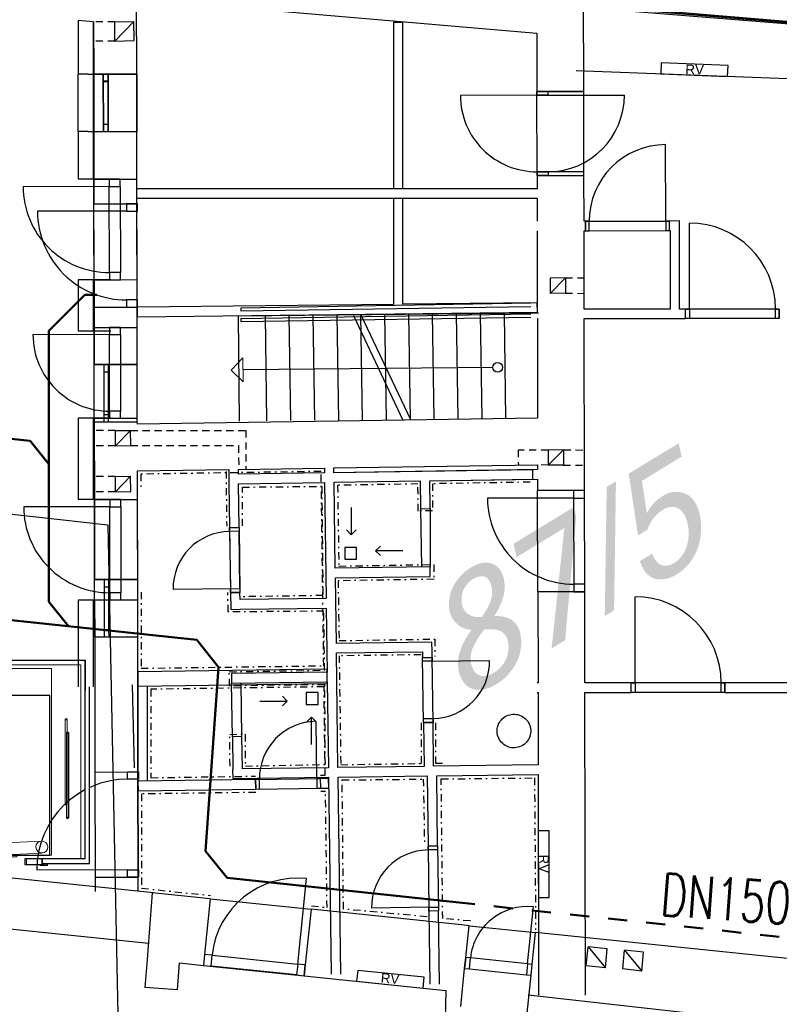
# Model space of a CAD drawing. Header units: millimetres. Extents: x -31600 to 34836, y -22665 to 23603.
# Tile 17 of 20: x -11760 to -3816, y 7806 to 18107. Entities that reach past the tile are written whole.
import ezdxf

# ---------------------------------------------------------------- set-up
doc = ezdxf.new("R2010")
doc.units = ezdxf.units.MM
doc.header["$MEASUREMENT"] = 0
doc.set_wipeout_variables(frame=1)
for name, pattern in [('Wipeout_Contour', [1000, 0, -1000]), ('Čerchovaná S', [175, 75, -42.5, 15, -42.5]), ('Čárkovaná M', [400, 200, -200]), ('Čárkovaná S', [125, 75, -50])]:
    doc.linetypes.add(name, pattern=pattern)
for name, color, linetype, lineweight in [('--KANAL', 6, 'Continuous', 50), ('--KANAL_DEST', 5, 'Continuous', 50), ('--KANAL_POPIS', 1, 'Continuous', 25), ('--KANAL_STÁV', 6, 'Čárkovaná M', 50)]:
    doc.layers.add(name, color=color, linetype=linetype, lineweight=lineweight)
for name, color, linetype in [('2D prvky - obecné', 7, 'Continuous'), ('Bourané_0', 7, 'Continuous'), ('Bourané_3D prvky fasada stavajici', 7, 'Continuous'), ('Bourané_Konstrukce - nosné', 7, 'Continuous'), ('Bourané_Konstrukce – Dělicí čáry vrstev', 7, 'Continuous'), ('Bourané_Kresby a obrázky', 7, 'Continuous'), ('BT_ortho', 7, 'Continuous'), ('Konstrukce - nosné', 7, 'Continuous'), ('Kresby a obrázky', 7, 'Continuous'), ('Nové_Konstrukce - nosné', 7, 'Continuous'), ('Nové_Konstrukce – Dělicí čáry vrstev', 7, 'Continuous'), ('Nové_Kresby a obrázky', 7, 'Continuous'), ('Nové_Výplně – Řezové', 7, 'Continuous'), ('Nové_VÝTAH VAR 1', 7, 'Continuous'), ('Situace - terén', 7, 'Continuous'), ('Výplně – Řezové', 7, 'Continuous')]:
    doc.layers.add(name, color=color, linetype=linetype)
doc.styles.add('GENEROVANÝ_STYL_1', font='arial.ttf')
doc.styles.add('styl3', font='arial.ttf', dxfattribs={"width": 0.7, "height": 250})
doc.styles.add('styl7', font='romans.shx', dxfattribs={"width": 0.7, "height": 200})

# ---------------------------------------------------------------- blocks, each defined once
blk = doc.blocks.new('Výtah 25[1]', base_point=(-12782, 9278))
at = {"layer": 'Nové_VÝTAH VAR 1', "color": 1, "linetype": 'Continuous', "lineweight": 20}
for p, q in [((-11071, 11408), (-12782, 11408)), ((-12782, 11408), (-12782, 9278)), ((-12732, 11358), (-11121, 11358)), ((-12732, 9328), (-12732, 11358)), ((-11121, 11358), (-11121, 9328)), ((-11071, 9278), (-11071, 11408)), ((-11285, 10793), (-11265, 10793)), ((-11285, 10790), (-11285, 9896)), ((-11285, 10783), (-11265, 10783)), ((-11275, 10793), (-11275, 10786)), ((-11265, 10790), (-11265, 9896)), ((-11285, 9903), (-11265, 9903)), ((-11285, 9893), (-11265, 9893)), ((-11275, 9893), (-11275, 9900)), ((-12782, 9278), (-12508, 9278)), ((-12508, 9328), (-12732, 9328)), ((-12508, 9278), (-12508, 9328)), ((-11121, 9328), (-11508, 9328)), ((-11508, 9328), (-11508, 9278)), ((-11508, 9278), (-11071, 9278)), ((-12258, 9158), (-12208, 9208)), ((-12058, 9158), (-12258, 9158)), ((-12258, 9158), (-12208, 9108))]:
    blk.add_line(p, q, dxfattribs=at)
at = {"layer": 'Nové_VÝTAH VAR 1', "color": 1, "linetype": 'Continuous', "lineweight": 20, "flags": 128}
for points in [[(-12588, 9368), (-11428, 9368), (-11428, 11318), (-12588, 11318)], [(-12508, 9268), (-12508, 9278), (-12548, 9278), (-12548, 9258), (-12488, 9258), (-12488, 9268)], [(-12508, 9328), (-12508, 9268), (-12328, 9268), (-12328, 9328)], [(-12378, 9328), (-12058, 9328), (-12058, 9348), (-12378, 9348)], [(-12108, 9348), (-11788, 9348), (-11788, 9368), (-12108, 9368)], [(-11508, 9328), (-11688, 9328), (-11688, 9268), (-11508, 9268)], [(-11508, 9268), (-11508, 9278), (-11468, 9278), (-11468, 9258), (-11528, 9258), (-11528, 9268)]]:
    blk.add_lwpolyline(points, close=True, dxfattribs=at)
blk = doc.blocks.new('Okapy 25[5]', base_point=(-13015, 9382))
at = {"layer": 'Bourané_3D prvky fasada stavajici', "color": 42, "linetype": 'Continuous', "lineweight": 13, "true_color": 0xe4ad2c}
for p, q in [((-12899, 9450), (-11532, 9514)), ((-11526, 9389), (-12893, 9325))]:
    blk.add_line(p, q, dxfattribs=at)
at = {"layer": 'Bourané_3D prvky fasada stavajici', "color": 42, "linetype": 'Continuous', "lineweight": 13, "true_color": 0xe4ad2c, "flags": 128}
for points in [[(-12893, 9325, -1), (-12899, 9450, -1)], [(-12899, 9450, -1), (-12893, 9325, -1)], [(-12899, 9450, -1), (-12893, 9325, -1)]]:
    blk.add_lwpolyline(points, format="xyb", close=True, dxfattribs=at)
at = {"layer": 'Bourané_3D prvky fasada stavajici', "color": 42, "linetype": 'Continuous', "lineweight": 13, "true_color": 0xe4ad2c}
for centre, start, end in [((-11529, 9452), 92.6873, 272.6873), ((-11529, 9452), 92.6873, 272.6873), ((-11529, 9452), 272.6873, 92.6873), ((-11529, 9452), 272.6873, 92.6873), ((-12896, 9387), 92.6873, 272.6873), ((-12896, 9387), 272.6873, 92.6873)]:
    blk.add_arc(centre, 62.5, start, end, dxfattribs=at)
blk = doc.blocks.new('Čára_1', base_point=(-6813, 14470))
at = {"layer": 'Kresby a obrázky', "color": 7, "linetype": 'Continuous', "lineweight": 13}
for p, q in [((-9549, 14442), (-9425, 14568)), ((-9425, 14568), (-9422, 14318)), ((-9549, 14442), (-9422, 14318))]:
    blk.add_line(p, q, dxfattribs=at)
at = {"layer": 'Kresby a obrázky', "color": 7, "linetype": 'Continuous', "lineweight": 25}
blk.add_line((-6813, 14470), (-9424, 14443), dxfattribs=at)
blk = doc.blocks.new('Čára_5', base_point=(-9247, 10979))
at = {"layer": 'Bourané_0', "color": 42, "linetype": 'Continuous', "lineweight": 13, "true_color": 0xe4ad2c}
for q in [(-9012, 11029), (-9012, 10929)]:
    blk.add_line((-8962, 10979), q, dxfattribs=at)
at = {"layer": 'Bourané_0', "color": 42, "linetype": 'Continuous', "lineweight": 25, "true_color": 0xe4ad2c}
blk.add_line((-9247, 10979), (-8962, 10979), dxfattribs=at)
blk = doc.blocks.new('Čára_6', base_point=(-8708, 10525))
at = {"layer": 'Bourané_0', "color": 42, "linetype": 'Continuous', "lineweight": 13, "true_color": 0xe4ad2c}
for q in [(-8758, 10760), (-8658, 10760)]:
    blk.add_line((-8708, 10810), q, dxfattribs=at)
at = {"layer": 'Bourané_0', "color": 42, "linetype": 'Continuous', "lineweight": 25, "true_color": 0xe4ad2c}
blk.add_line((-8708, 10525), (-8708, 10810), dxfattribs=at)
blk = doc.blocks.new('Čára_7', base_point=(-7753, 12550))
at = {"color": 7, "linetype": 'Continuous', "lineweight": 13}
for q in [(-7988, 12600), (-7988, 12500)]:
    blk.add_line((-8038, 12550), q, dxfattribs=at)
at = {"color": 7, "linetype": 'Continuous', "lineweight": 25}
blk.add_line((-7753, 12550), (-8038, 12550), dxfattribs=at)
blk = doc.blocks.new('Čára_8', base_point=(-8292, 13004))
at = {"color": 7, "linetype": 'Continuous', "lineweight": 25}
blk.add_line((-8292, 13004), (-8292, 12719), dxfattribs=at)
at = {"color": 7, "linetype": 'Continuous', "lineweight": 13}
for q in [(-8342, 12769), (-8242, 12769)]:
    blk.add_line((-8292, 12719), q, dxfattribs=at)

msp = doc.modelspace()

# ---------------------------------------------------------------- hatches: boundary and pattern name
at = {"layer": 'Kresby a obrázky', "linetype": 'Continuous'}
for points in [[(-5201, 12944), (-5252, 13283), (-4837, 13536), (-4868, 13676), (-5391, 13358), (-5293, 12711), (-5195, 12771, -0.17125), (-5040, 12976, -0.108554), (-4953, 13009, -0.145689), (-4875, 12995, -0.13722), (-4814, 12937, -0.085628), (-4775, 12835, -0.13374), (-4785, 12596, -0.179721), (-4914, 12424, -0.095228), (-4983, 12396, -0.122801), (-5047, 12401, -0.144617), (-5103, 12442, -0.086217), (-5144, 12522), (-5274, 12443, 0.097776), (-5209, 12320, 0.150647), (-5117, 12259, 0.117146), (-5006, 12256, 0.087485), (-4887, 12305, 0.169403), (-4672, 12571, 0.143961), (-4648, 12927, 0.09563), (-4705, 13070, 0.141916), (-4800, 13150, 0.242903), (-5036, 13124, 0.142129)], [(-5524, 13276), (-5621, 13218), (-5641, 11869), (-5544, 11928)], [(-5940, 12902), (-5964, 13009), (-6595, 12624), (-6564, 12485), (-6064, 12789), (-6197, 11530), (-6056, 11616)]]:
    msp.add_hatch(color=256, dxfattribs=at).paths.add_polyline_path(points)
h = msp.add_hatch(color=256, dxfattribs=at)
h.paths.add_polyline_path([(-7168, 11294, 0.108686), (-7116, 11173, 0.147297), (-7026, 11107, 0.132551), (-6908, 11101, 0.088534), (-6773, 11157, 0.147627), (-6560, 11391, 0.16575), (-6525, 11685, 0.192144), (-6614, 11827, 0.093629), (-6694, 11860, 0.066102), (-6796, 11868, 0.080205), (-6702, 12072, 0.118676), (-6696, 12255, 0.109328), (-6741, 12359, 0.14374), (-6820, 12417, 0.13475), (-6924, 12424, 0.089224), (-7044, 12374, 0.148725), (-7231, 12167, 0.164596), (-7263, 11910, 0.330338), (-7034, 11723, 0.085162), (-7156, 11497, 0.131565)])
h.paths.add_polyline_path([(-7006, 11292, -0.098539), (-7039, 11373, -0.152308), (-7022, 11532, -0.067231), (-6900, 11729, -0.045091), (-6802, 11728, -0.080246), (-6730, 11710, -0.233079), (-6655, 11606, -0.162058), (-6673, 11418, -0.151307), (-6799, 11276, -0.091937), (-6881, 11242, -0.137402), (-6951, 11248, -0.149295)], flags=0)
h.paths.add_polyline_path([(-7066, 11885, -0.197332), (-7133, 11989, -0.158634), (-7120, 12141, -0.154735), (-7018, 12255, -0.090414), (-6950, 12283, -0.144382), (-6894, 12278, -0.147864), (-6851, 12242, -0.094509), (-6825, 12176, -0.134625), (-6835, 12026, -0.084414), (-6929, 11858, -0.064653), (-7006, 11862, -0.09333)], flags=0)

# ---------------------------------------------------------------- linework, layer by layer
at = {"layer": '--KANAL'}
for p, q in [((-11454, 14851), (-11077, 15228)), ((-10954, 15228), (-11077, 15228)), ((-11454, 14851), (-11454, 12017)), ((-18108, 12494), (-9909, 11619)), ((-11248, 11762), (-11454, 12017)), ((-9680, 11335), (-9909, 11619)), ((-9680, 11335), (-9816, 9408)), ((-9591, 9130), (-9816, 9408)), ((-9591, 9130), (-7198, 8874))]:
    msp.add_line(p, q, dxfattribs=at)
at = {"layer": '--KANAL_DEST'}
for p, q in [((-15088, 14064), (-11652, 13701)), ((-11454, 13456), (-11651, 13701))]:
    msp.add_line(p, q, dxfattribs=at)
msp.add_arc((-11652, 13700), 0.5, 38.9003, 83.9722, dxfattribs=at)
at = {"layer": '--KANAL_STÁV'}
msp.add_line((-7198, 8874), (-322, 8140), dxfattribs=at)
at = {"linetype": 'Continuous'}
for p, q in [((-8236, 12586), (-8360, 12586)), ((-8360, 12586), (-8360, 12462)), ((-8236, 12462), (-8236, 12586)), ((-8360, 12462), (-8236, 12462))]:
    msp.add_line(p, q, dxfattribs=at)
at = {"layer": '2D prvky - obecné', "linetype": 'Continuous'}
for p, q in [((-8268, 15013), (-7752, 13919)), ((-8191, 15019), (-7674, 13925)), ((-10971, 9084), (-10971, 9027))]:
    msp.add_line(p, q, dxfattribs=at)
at = {"layer": '2D prvky - obecné'}
msp.add_line((-6443, 7904), (-1042, 7302), dxfattribs=at)
at = {"layer": 'Bourané_0', "linetype": 'Continuous'}
for p, q in [((-8640, 11067), (-8764, 11067)), ((-8764, 11067), (-8764, 10943)), ((-8640, 10943), (-8640, 11067)), ((-8764, 10943), (-8640, 10943))]:
    msp.add_line(p, q, dxfattribs=at)
at = {"layer": 'Bourané_Konstrukce - nosné', "linetype": 'Continuous'}
for p, q in [((-10986, 17538), (-10985, 16938)), ((-10986, 17538), (-10886, 17538)), ((-10886, 17463), (-10886, 17538)), ((-10886, 17538), (-10836, 17538)), ((-10886, 17538), (-10836, 17538)), ((-10836, 17538), (-10536, 17539)), ((-10836, 17538), (-10836, 17463)), ((-10536, 17539), (-10535, 16939)), ((-10836, 17463), (-10886, 17463)), ((-10885, 17013), (-10886, 17463)), ((-10836, 17463), (-10835, 17013)), ((-6351, 17316), (-7151, 17315)), ((-5861, 17357), (-6351, 17356)), ((-6351, 17356), (-5861, 17357)), ((-6351, 17356), (-5861, 17357)), ((-6349, 16476), (-6351, 17356)), ((-6351, 17356), (-6351, 17316)), ((-6351, 17316), (-5861, 17317)), ((-5859, 16477), (-5861, 17357)), ((-5861, 17317), (-5861, 17357)), ((-10885, 16938), (-10885, 17013)), ((-10885, 17013), (-10835, 17013)), ((-10835, 17013), (-10835, 16938)), ((-10985, 16938), (-10885, 16938)), ((-10885, 16938), (-10835, 16938)), ((-10885, 16938), (-10835, 16938)), ((-10835, 16938), (-10535, 16939)), ((-5859, 16517), (-6349, 16516)), ((-6349, 16516), (-6349, 16476)), ((-5859, 16477), (-5859, 16517)), ((-6349, 16476), (-5859, 16477)), ((-6349, 16476), (-5859, 16477)), ((-6349, 16476), (-5859, 16477)), ((-10984, 16179), (-10644, 16180)), ((-10984, 16179), (-10644, 16180)), ((-10982, 15099), (-10984, 16179)), ((-10644, 16180), (-10534, 16180)), ((-10644, 16180), (-10644, 16105)), ((-10529, 16180), (-10644, 16180)), ((-10644, 16180), (-10534, 16180)), ((-10644, 16180), (-10534, 16180)), ((-10532, 15100), (-10534, 16180)), ((-10529, 16105), (-10529, 16180)), ((-10644, 16105), (-11574, 16103)), ((-10644, 16105), (-10529, 16105)), ((-10527, 15175), (-10642, 15175)), ((-10642, 15175), (-10642, 15100)), ((-10527, 15100), (-10527, 15175)), ((-10982, 15099), (-10642, 15100)), ((-10982, 15099), (-10642, 15100)), ((-10642, 15100), (-10532, 15100)), ((-10642, 15100), (-10527, 15100)), ((-10642, 15100), (-10532, 15100)), ((-10642, 15100), (-10532, 15100)), ((-10980, 13899), (-10981, 14499)), ((-10981, 14499), (-10881, 14499)), ((-10881, 14499), (-10880, 14424)), ((-10881, 14499), (-10831, 14499)), ((-10881, 14499), (-10831, 14499)), ((-10880, 14424), (-10830, 14424)), ((-10880, 14424), (-10880, 13974)), ((-10831, 14499), (-10531, 14500)), ((-10830, 14424), (-10831, 14499)), ((-10830, 13974), (-10830, 14424)), ((-10530, 13900), (-10531, 14500)), ((-10830, 13974), (-10880, 13974)), ((-10880, 13974), (-10880, 13899)), ((-10830, 13899), (-10830, 13974)), ((-10980, 13899), (-10880, 13899)), ((-10880, 13899), (-10830, 13899)), ((-10880, 13899), (-10830, 13899)), ((-10830, 13899), (-10530, 13900)), ((-9565, 12794), (-9465, 12795)), ((-9565, 12794), (-9465, 12795)), ((-9565, 12794), (-9465, 12795)), ((-9565, 12794), (-9465, 12795)), ((-9565, 12794), (-9556, 12114)), ((-9564, 12754), (-9565, 12794)), ((-9465, 12795), (-9456, 12115)), ((-9465, 12795), (-9464, 12755)), ((-9464, 12755), (-9564, 12754)), ((-9564, 12754), (-9556, 12154)), ((-9456, 12155), (-9464, 12755)), ((-10976, 12249), (-10876, 12250)), ((-10975, 11649), (-10976, 12249)), ((-10876, 12250), (-10876, 12175)), ((-10876, 12250), (-10826, 12250)), ((-10876, 12250), (-10826, 12250)), ((-10876, 12175), (-10826, 12175)), ((-10876, 12175), (-10876, 11725)), ((-10826, 12175), (-10826, 12250)), ((-10826, 12250), (-10526, 12250)), ((-10826, 11725), (-10826, 12175)), ((-10525, 11650), (-10526, 12250)), ((-9556, 12154), (-9456, 12155)), ((-9456, 12155), (-9456, 12115)), ((-9556, 12154), (-10156, 12146)), ((-9556, 12114), (-9556, 12154)), ((-9556, 12114), (-9456, 12115)), ((-9456, 12115), (-9556, 12114)), ((-9556, 12114), (-9456, 12115)), ((-9556, 12114), (-9456, 12115)), ((-10975, 11649), (-10875, 11650)), ((-10826, 11725), (-10876, 11725)), ((-10876, 11725), (-10875, 11650)), ((-10875, 11650), (-10825, 11650)), ((-10875, 11650), (-10825, 11650)), ((-10825, 11650), (-10826, 11725)), ((-10825, 11650), (-10525, 11650)), ((-10973, 10236), (-10633, 10237)), ((-10973, 10236), (-10971, 9136)), ((-10633, 10162), (-10633, 10237)), ((-10633, 10237), (-10518, 10237)), ((-10633, 10237), (-10523, 10237)), ((-10633, 10237), (-10523, 10237)), ((-10523, 10237), (-10521, 9137)), ((-10518, 10237), (-10518, 10162)), ((-10518, 10162), (-10633, 10162)), ((-10631, 9212), (-11581, 9210)), ((-10631, 9137), (-10631, 9212)), ((-10631, 9212), (-10516, 9212)), ((-10516, 9212), (-10516, 9137)), ((-10971, 9136), (-10631, 9137)), ((-10516, 9137), (-10631, 9137)), ((-10631, 9137), (-10521, 9137)), ((-10631, 9137), (-10521, 9137))]:
    msp.add_line(p, q, dxfattribs=at)
for points in [[(-5861, 17357), (-6351, 17356)], [(-10985, 16938), (-10535, 16939)], [(-10985, 16938), (-10985, 16937)], [(-10535, 16938), (-10535, 16939)], [(-10984, 16437), (-10984, 16179)], [(-10534, 16339), (-10534, 16438)], [(-6349, 16476), (-5859, 16477)], [(-7852, 16339), (-10534, 16339)], [(-6349, 16339), (-7752, 16339)], [(-10534, 16239), (-7852, 16239)], [(-10534, 16180), (-10534, 16239)], [(-7752, 16239), (-6349, 16239)], [(-10982, 15099), (-10981, 14849)], [(-10531, 14850), (-10532, 15100)], [(-10981, 14849), (-10981, 14499)], [(-10531, 14500), (-10531, 14850)], [(-10531, 14500), (-10981, 14499)], [(-9573, 13401), (-9572, 13352)], [(-9472, 13353), (-9473, 13403)], [(-9573, 13352), (-9572, 13252)], [(-8573, 13367), (-9472, 13353)], [(-9571, 13252), (-9565, 12794)], [(-9471, 13253), (-8571, 13267)], [(-9465, 12795), (-9471, 13253)], [(-10978, 13086), (-10976, 12249)], [(-10526, 12250), (-10528, 13087)], [(-10526, 12250), (-10976, 12249)], [(-9556, 12114), (-9553, 11938)], [(-9455, 12040), (-9456, 12115)], [(-8555, 12052), (-9455, 12040)], [(-9453, 11940), (-8553, 11952)], [(-9553, 11938), (-9453, 11940)], [(-8544, 11281), (-9544, 11267)], [(-9544, 11267), (-9543, 11167)], [(-9543, 11167), (-8543, 11181)], [(-9435, 10607), (-9535, 10606)], [(-9535, 10606), (-9530, 10267)], [(-9430, 10269), (-9435, 10607)], [(-9529, 10167), (-9530, 10267)], [(-8531, 10281), (-9430, 10269)], [(-9529, 10167), (-8529, 10181)]]:
    msp.add_lwpolyline(points, dxfattribs=at)
for centre, radius, start, end in [((-6351, 17316), 800, 180.1093, 270.1093), ((-10644, 16105), 930, 180.105, 270.105), ((-9556, 12154), 600, 90.78, 180.78), ((-10631, 9212), 950, 90.105, 180.105)]:
    msp.add_arc(centre, radius, start, end, dxfattribs=at)
at = {"layer": 'Bourané_Konstrukce – Dělicí čáry vrstev', "linetype": 'Continuous'}
for p, q in [((-7752, 16339), (-7852, 16339)), ((-7752, 16339), (-7852, 16339)), ((-7852, 16239), (-7752, 16239)), ((-7852, 16239), (-7752, 16239))]:
    msp.add_line(p, q, dxfattribs=at)
at = {"layer": 'Bourané_Kresby a obrázky', "linetype": 'Continuous'}
for p, q in [((-9535, 10606), (-9543, 11167)), ((-9435, 10607), (-9443, 11168))]:
    msp.add_line(p, q, dxfattribs=at)
for points in [[(-6415, 15140), (-9448, 15089), (-9448, 15061), (-6414, 15106)], [(-10583, 11150), (-10561, 10281)]]:
    msp.add_lwpolyline(points, dxfattribs=at)
at = {"layer": 'Bourané_Kresby a obrázky', "linetype": 'Čerchovaná S'}
for points in [[(-9602, 13382), (-9595, 12809)], [(-9431, 12811), (-9431, 13217), (-8600, 13225), (-8589, 12083), (-9431, 12070)], [(-9560, 10298), (-9563, 10630), (-9403, 10632), (-9400, 10298), (-8563, 10315), (-8569, 11150), (-9566, 11138), (-9568, 11286), (-8571, 11301), (-8580, 11919), (-9580, 11911), (-9583, 12114)]]:
    msp.add_lwpolyline(points, dxfattribs=at)
at = {"layer": 'BT_ortho'}
msp.add_lwpolyline([(-1163, 17864), (-11029, 18683), (-24352, 19728), (-25320, 13819), (-25595, 12087)], dxfattribs=at)
at = {"layer": 'BT_ortho', "linetype": 'Continuous'}
for points in [[(-21420, 14005), (-10838, 12822)], [(-10838, 12822), (-10753, 8719)], [(-10753, 8719), (-10686, 5323)]]:
    msp.add_lwpolyline(points, dxfattribs=at)
msp.add_lwpolyline([(-6441, 10757, -0.414214), (-6500, 10515, -0.414214), (-6742, 10574, -0.414214), (-6683, 10816, -0.414214)], format="xyb", close=True, dxfattribs=at)
at = {"layer": 'Konstrukce - nosné'}
for q in [(-24599, 19748), (-10903, 18675)]:
    msp.add_line((-240, 17779), q, dxfattribs=at)
at = {"layer": 'Konstrukce - nosné', "linetype": 'Continuous'}
for p, q in [((-10986, 17538), (-10886, 17538)), ((-10886, 17538), (-10836, 17538)), ((-10836, 17538), (-10536, 17539)), ((-10985, 16937), (-10885, 16937)), ((-10885, 16937), (-10835, 16937)), ((-10835, 16937), (-10535, 16938)), ((-5004, 16000), (-5005, 16800)), ((-5844, 15999), (-4964, 16000)), ((-5843, 15899), (-5844, 15999)), ((-5804, 15999), (-5844, 15999)), ((-5844, 15999), (-5843, 15899)), ((-5843, 15899), (-5844, 15999)), ((-5843, 15899), (-5844, 15999)), ((-5803, 15899), (-5804, 15999)), ((-4964, 16000), (-5004, 16000)), ((-5004, 16000), (-5003, 15900)), ((-4963, 15900), (-4964, 16000)), ((-4963, 15900), (-4964, 16000)), ((-4963, 15900), (-4964, 16000)), ((-4963, 15900), (-4964, 16000)), ((-4756, 15080), (-4756, 15980)), ((-5843, 15899), (-4963, 15900)), ((-5843, 15899), (-5803, 15899)), ((-5003, 15900), (-4963, 15900)), ((-4796, 14980), (-4796, 15080)), ((-3816, 15080), (-4796, 15080)), ((-4796, 15080), (-4756, 15080)), ((-4796, 14980), (-4796, 15080)), ((-4796, 14980), (-4796, 15080)), ((-4796, 14980), (-4796, 15080)), ((-4756, 15080), (-4756, 14980)), ((-3856, 14980), (-3856, 15080)), ((-3856, 15080), (-3816, 15080)), ((-3816, 14980), (-3816, 15080)), ((-3816, 15080), (-3816, 14980)), ((-3816, 14980), (-3816, 15080)), ((-3816, 14980), (-3816, 15080)), ((-3816, 14980), (-4796, 14980)), ((-4756, 14980), (-4796, 14980)), ((-3816, 14980), (-3856, 14980)), ((-10981, 14887), (-10821, 14887)), ((-10821, 14887), (-10706, 14888)), ((-10706, 14888), (-10531, 14888)), ((-10980, 13899), (-10880, 13899)), ((-10880, 13899), (-10830, 13899)), ((-10830, 13899), (-10530, 13900)), ((-10978, 13086), (-10818, 13087)), ((-10818, 13087), (-10703, 13087)), ((-10703, 13087), (-10528, 13087)), ((-5968, 13102), (-6868, 13100)), ((-5968, 13182), (-6343, 13181)), ((-5968, 13182), (-6343, 13181)), ((-6341, 12121), (-6343, 13181)), ((-5853, 13182), (-5968, 13182)), ((-5968, 13182), (-5968, 13102)), ((-5853, 13182), (-5968, 13182)), ((-5853, 13182), (-5968, 13182)), ((-5853, 13182), (-5968, 13182)), ((-5968, 13102), (-5966, 12202)), ((-5968, 13102), (-5853, 13102)), ((-5851, 12122), (-5853, 13182)), ((-5853, 13102), (-5853, 13182)), ((-5851, 12202), (-5853, 13102)), ((-5851, 12202), (-5966, 12202)), ((-5966, 12202), (-5966, 12122)), ((-5851, 12122), (-5851, 12202)), ((-5966, 12122), (-6341, 12121)), ((-5966, 12122), (-6341, 12121)), ((-5851, 12122), (-5966, 12122)), ((-5966, 12122), (-5851, 12122)), ((-5851, 12122), (-5966, 12122)), ((-5851, 12122), (-5966, 12122)), ((-5324, 11170), (-5324, 12070)), ((-10975, 11649), (-10875, 11650)), ((-10875, 11650), (-10825, 11650)), ((-10825, 11650), (-10525, 11650)), ((-7546, 11435), (-7446, 11436)), ((-7546, 11435), (-7446, 11436)), ((-7546, 11435), (-7446, 11436)), ((-7546, 11435), (-7446, 11436)), ((-7537, 10755), (-7546, 11435)), ((-7546, 11395), (-7546, 11435)), ((-7437, 10756), (-7446, 11436)), ((-7446, 11436), (-7446, 11396)), ((-7446, 11396), (-7546, 11395)), ((-7446, 11396), (-6846, 11404)), ((-5364, 11070), (-5364, 11170)), ((-4384, 11170), (-5364, 11170)), ((-5364, 11170), (-5324, 11170)), ((-5364, 11070), (-5364, 11170)), ((-5364, 11070), (-5364, 11170)), ((-5364, 11070), (-5364, 11170)), ((-5324, 11170), (-5324, 11070)), ((-4424, 11070), (-4424, 11170)), ((-4424, 11170), (-4384, 11170)), ((-4384, 11070), (-4384, 11170)), ((-4384, 11170), (-4384, 11070)), ((-4384, 11070), (-4384, 11170)), ((-4384, 11070), (-4384, 11170)), ((-4384, 11070), (-5364, 11070)), ((-5324, 11070), (-5364, 11070)), ((-4384, 11070), (-4424, 11070)), ((-7537, 10795), (-7437, 10796)), ((-7537, 10755), (-7537, 10795)), ((-7537, 10755), (-7437, 10756)), ((-7437, 10756), (-7537, 10755)), ((-7537, 10755), (-7437, 10756)), ((-7537, 10755), (-7437, 10756)), ((-7437, 10796), (-7437, 10756)), ((-10973, 10236), (-10633, 10237)), ((-10633, 10237), (-10523, 10237)), ((-7389, 9463), (-7489, 9461)), ((-7489, 9461), (-7389, 9463)), ((-7389, 9463), (-7489, 9461)), ((-7389, 9463), (-7489, 9461)), ((-7489, 9461), (-7480, 8781)), ((-7489, 9421), (-7489, 9461)), ((-7389, 9423), (-7489, 9421)), ((-7389, 9463), (-7380, 8783)), ((-7389, 9463), (-7389, 9423)), ((-10971, 9136), (-10631, 9137)), ((-10631, 9137), (-10521, 9137)), ((-8852, 8227), (-8760, 9122)), ((-9767, 8910), (-9827, 8328)), ((-9767, 8910), (-9827, 8328)), ((-9767, 8910), (-8712, 8801)), ((-8712, 8801), (-8773, 8219)), ((-8712, 8801), (-8773, 8219)), ((-7481, 8821), (-8081, 8813)), ((-7481, 8821), (-7381, 8823)), ((-7480, 8781), (-7481, 8821)), ((-7380, 8783), (-7480, 8781)), ((-7380, 8783), (-7480, 8781)), ((-7380, 8783), (-7480, 8781)), ((-7380, 8783), (-7480, 8781)), ((-7381, 8823), (-7380, 8783)), ((-6449, 8229), (-6387, 8826)), ((-7095, 8296), (-7061, 8629)), ((-7095, 8296), (-7061, 8629)), ((-7061, 8629), (-6365, 8557)), ((-6399, 8224), (-6365, 8557)), ((-6399, 8224), (-6365, 8557)), ((-9827, 8328), (-9839, 8214)), ((-9827, 8328), (-9839, 8214)), ((-9827, 8328), (-9839, 8214)), ((-9827, 8328), (-9839, 8214)), ((-9748, 8320), (-9827, 8328)), ((-9759, 8206), (-9748, 8320)), ((-9748, 8320), (-8852, 8227)), ((-7107, 8182), (-7095, 8296)), ((-7095, 8296), (-7107, 8182)), ((-7107, 8182), (-7095, 8296)), ((-7107, 8182), (-7095, 8296)), ((-7045, 8291), (-7095, 8296)), ((-7057, 8176), (-7045, 8291)), ((-6449, 8229), (-7045, 8291)), ((-9839, 8214), (-8785, 8105)), ((-9839, 8214), (-9759, 8206)), ((-8864, 8113), (-9759, 8206)), ((-8852, 8227), (-8864, 8113)), ((-8773, 8219), (-8852, 8227)), ((-8773, 8219), (-8785, 8105)), ((-8785, 8105), (-8773, 8219)), ((-8773, 8219), (-8785, 8105)), ((-8773, 8219), (-8785, 8105)), ((-7148, 7784), (-7107, 8182)), ((-7148, 7784), (-7107, 8182)), ((-7107, 8182), (-7057, 8176)), ((-7057, 8176), (-6460, 8115)), ((-6449, 8229), (-6460, 8115)), ((-6399, 8224), (-6449, 8229)), ((-6411, 8110), (-6399, 8224)), ((-6411, 8110), (-6399, 8224)), ((-6411, 8110), (-6399, 8224)), ((-6411, 8110), (-6399, 8224)), ((-8864, 8113), (-8785, 8105)), ((-6460, 8115), (-6411, 8110)), ((-6452, 7712), (-6411, 8110)), ((-6452, 7712), (-6411, 8110))]:
    msp.add_line(p, q, dxfattribs=at)
at = {"layer": 'Konstrukce - nosné'}
for points in [[(-26677, 100), (-242, 270), (-238, 17796), (-10906, 18690)], [(-5940, 17574), (-321, 17361)], [(-822, 11170), (-4384, 11170)], [(-4384, 11070), (-822, 11070)]]:
    msp.add_lwpolyline(points, dxfattribs=at)
at = {"layer": 'Konstrukce - nosné', "linetype": 'Continuous'}
for points in [[(-5861, 17357), (-5863, 18374)], [(-10538, 18328), (-6352, 17965)], [(-10536, 17539), (-10538, 18328)], [(-10987, 18086), (-10986, 17538)], [(-6352, 17965), (-6351, 17356)], [(-10985, 16937), (-10984, 16437)], [(-10534, 16438), (-10535, 16938)], [(-6349, 16476), (-6349, 16339)], [(-5858, 15999), (-5859, 16477)], [(-6349, 16239), (-6348, 15998)], [(-5844, 15999), (-5858, 15999)], [(-4958, 16000), (-4964, 16000)], [(-4858, 16001), (-4958, 16000)], [(-4858, 15080), (-4858, 16001)], [(-6348, 15898), (-6347, 15080)], [(-5857, 15080), (-5858, 15899)], [(-5858, 15899), (-5843, 15899)], [(-4963, 15900), (-4958, 15900)], [(-4958, 15900), (-4958, 15080)], [(-6347, 15080), (-6347, 15080)], [(-4958, 15080), (-5857, 15080)], [(-4796, 15080), (-4858, 15080)], [(-6347, 14980), (-6346, 14980)], [(-6346, 14980), (-6344, 13940)], [(-5853, 13182), (-5856, 14980)], [(-5856, 14980), (-4796, 14980)], [(-6344, 13940), (-10529, 13877)], [(-10980, 13899), (-10978, 13086)], [(-10529, 13877), (-10530, 13900)], [(-10529, 13387), (-9573, 13401)], [(-9473, 13403), (-8573, 13416)], [(-8573, 13416), (-8573, 13367)], [(-8473, 13418), (-6343, 13450)], [(-8473, 13368), (-8473, 13418)], [(-6343, 13400), (-8473, 13368)], [(-6395, 13399), (-8473, 13368)], [(-6393, 13299), (-6395, 13399)], [(-6343, 13450), (-6343, 13400)], [(-10528, 13087), (-10529, 13387)], [(-7471, 13283), (-6343, 13300)], [(-7471, 13283), (-6393, 13299)], [(-6343, 13300), (-6343, 13181)], [(-8571, 13267), (-8555, 12052)], [(-8471, 13268), (-7571, 13282)], [(-8471, 13268), (-7571, 13282)], [(-8459, 12368), (-8471, 13268)], [(-7571, 13282), (-7567, 12991)], [(-7467, 12992), (-7471, 13283)], [(-7567, 12991), (-7467, 12992)], [(-7467, 12382), (-8459, 12368)], [(-7466, 12282), (-7467, 12382)], [(-8458, 12268), (-7466, 12282)], [(-8448, 11582), (-8458, 12268)], [(-6341, 12121), (-6339, 11170)], [(-5849, 11170), (-5851, 12122)], [(-8553, 11952), (-8544, 11281)], [(-10975, 11649), (-10973, 10236)], [(-10523, 10237), (-10525, 11650)], [(-7448, 11596), (-8448, 11582)], [(-7447, 11496), (-7448, 11596)], [(-8447, 11482), (-7547, 11494)], [(-8431, 10282), (-8447, 11482)], [(-7547, 11494), (-7546, 11435)], [(-7446, 11436), (-7447, 11496)], [(-8543, 11181), (-8531, 10281)], [(-6339, 11170), (-6347, 11170)], [(-5364, 11170), (-5849, 11170)], [(-6347, 11070), (-6339, 11070)], [(-6339, 11070), (-6338, 10311)], [(-5843, 7902), (-5849, 11070)], [(-5849, 11070), (-5364, 11070)], [(-7537, 10755), (-7531, 10294)], [(-7431, 10296), (-7437, 10756)], [(-6338, 10311), (-7431, 10296)], [(-7531, 10294), (-8431, 10282)], [(-7399, 10196), (-6337, 10211)], [(-6337, 10211), (-6333, 7901)], [(-8529, 10181), (-8501, 8120)], [(-8429, 10182), (-7499, 10195)], [(-8401, 8121), (-8429, 10182)], [(-7499, 10195), (-7489, 9461)], [(-7389, 9463), (-7399, 10196)], [(-10359, 8972), (-12718, 9218)], [(-10971, 9136), (-10971, 8988)], [(-10521, 8989), (-10521, 9137)], [(-10375, 8973), (-10428, 8275)], [(-9767, 8910), (-10375, 8973)], [(-7139, 8638), (-8712, 8801)], [(-7480, 8781), (-7470, 8016)], [(-7370, 8017), (-7380, 8783)], [(-12775, 8691), (-10414, 8445)], [(-7139, 8637), (-7139, 8638)], [(-7061, 8629), (-7139, 8637)], [(-2312, 8139), (-6365, 8557)], [(-10428, 8275), (-10450, 7983)], [(-10111, 7958), (-10090, 8240)], [(-10090, 8240), (-9839, 8214)], [(-8785, 8105), (-7305, 7952)], [(-10111, 7958), (-10450, 7983)], [(-7305, 7952), (-7363, 5455)]]:
    msp.add_lwpolyline(points, dxfattribs=at)
for centre, radius, start, end in [((-5004, 16000), 800, 90.1093, 180.1093), ((-4756, 15080), 900, 0, 90), ((-5968, 13102), 900, 180.1093, 270.1093), ((-5324, 11170), 900, 0, 90), ((-7446, 11396), 600, 270.78, 0.78), ((-7481, 8821), 600, 90.78, 180.78), ((-8852, 8227), 900, 84.0921, 174.0921), ((-6449, 8229), 600, 84.1074, 174.1074)]:
    msp.add_arc(centre, radius, start, end, dxfattribs=at)
at = {"layer": 'Kresby a obrázky', "linetype": 'Čárkovaná S'}
for p, q in [((-10764, 18084), (-10983, 18084)), ((-10764, 17884), (-10983, 17884)), ((-6052, 15406), (-5833, 15405)), ((-6053, 15245), (-5833, 15244)), ((-10759, 13808), (-10979, 13808)), ((-10600, 13810), (-9396, 13810)), ((-9396, 13810), (-9396, 13404)), ((-10759, 13648), (-10979, 13648)), ((-10599, 13651), (-9473, 13651)), ((-9473, 13651), (-9469, 13403)), ((-6233, 13604), (-6547, 13604)), ((-6547, 13604), (-6545, 13447)), ((-6072, 13606), (-5853, 13605)), ((-6232, 13445), (-6343, 13450)), ((-6073, 13446), (-5853, 13445)), ((-10759, 13328), (-10979, 13328)), ((-10759, 13168), (-10979, 13168))]:
    msp.add_line(p, q, dxfattribs=at)
at = {"layer": 'Kresby a obrázky', "linetype": 'Continuous'}
for p, q in [((-9174, 13911), (-9190, 15010)), ((-8924, 13913), (-8940, 15012)), ((-8674, 13916), (-8691, 15014)), ((-8424, 13918), (-8441, 15017)), ((-8174, 13921), (-8191, 15019)), ((-7924, 13923), (-7941, 15022)), ((-7674, 13925), (-7691, 15024)), ((-7424, 13928), (-7441, 15026)), ((-7174, 13930), (-7191, 15029)), ((-6925, 13933), (-6941, 15031)), ((-6675, 13935), (-6691, 15034)), ((-7567, 12991), (-7559, 12380)), ((-7467, 12992), (-7467, 12382))]:
    msp.add_line(p, q, dxfattribs=at)
msp.add_lwpolyline([(-6335, 15037), (-9475, 15007), (-9464, 13907)], dxfattribs=at)
at = {"layer": 'Kresby a obrázky', "linetype": 'Čerchovaná S'}
for points in [[(-6421, 13269), (-7443, 13252), (-7442, 12969), (-7592, 12967), (-7595, 13250), (-8435, 13236), (-8422, 12391), (-7430, 12407), (-7427, 12253), (-8430, 12237), (-8420, 11611), (-7417, 11627), (-7417, 11445)], [(-7562, 11464), (-8419, 11452), (-8402, 10313), (-7559, 10326), (-7559, 10754)], [(-7413, 10750), (-7413, 10328), (-7327, 10328)], [(-7500, 8723), (-8374, 8802), (-8388, 10153), (-7539, 10162), (-7527, 9482)], [(-7047, 8678), (-7336, 8704), (-7352, 10164), (-6376, 10175), (-6364, 8587)]]:
    msp.add_lwpolyline(points, dxfattribs=at)
at = {"layer": 'Kresby a obrázky', "linetype": 'Continuous'}
msp.add_circle((-6762, 14470), 51, dxfattribs=at)
at = {"layer": 'Nové_Konstrukce - nosné', "linetype": 'Continuous'}
for p, q in [((-11048, 17537), (-11148, 17537)), ((-11048, 17537), (-11148, 17537)), ((-11148, 16937), (-11148, 17537)), ((-11048, 17537), (-10988, 17537)), ((-11048, 17537), (-10988, 17537)), ((-10988, 16937), (-10988, 17537)), ((-10985, 16937), (-10986, 17537)), ((-10986, 17537), (-10886, 17537)), ((-10886, 17537), (-10886, 17462)), ((-10886, 17537), (-10836, 17537)), ((-10886, 17537), (-10836, 17537)), ((-10836, 17537), (-10536, 17538)), ((-10836, 17462), (-10836, 17537)), ((-10535, 16938), (-10536, 17538)), ((-10886, 17462), (-10836, 17462)), ((-10886, 17462), (-10885, 17012)), ((-10835, 17012), (-10836, 17462)), ((-6349, 16476), (-6351, 17356)), ((-6351, 17316), (-6351, 17356)), ((-6351, 17356), (-6236, 17356)), ((-6351, 17356), (-6236, 17356)), ((-6351, 17356), (-6236, 17356)), ((-6236, 17316), (-6351, 17316)), ((-6236, 17356), (-5861, 17357)), ((-6236, 17356), (-6236, 17316)), ((-6236, 17316), (-5436, 17318)), ((-5859, 16477), (-5861, 17357)), ((-10835, 17012), (-10885, 17012)), ((-10885, 17012), (-10885, 16937)), ((-10835, 16937), (-10835, 17012)), ((-11048, 16937), (-11148, 16937)), ((-11048, 16937), (-11148, 16937)), ((-11048, 16937), (-10988, 16937)), ((-11048, 16937), (-10988, 16937)), ((-10985, 16937), (-10885, 16937)), ((-10885, 16937), (-10835, 16937)), ((-10885, 16937), (-10835, 16937)), ((-10835, 16937), (-10535, 16938)), ((-6349, 16476), (-6349, 16516)), ((-6349, 16516), (-6234, 16516)), ((-6234, 16516), (-6234, 16476)), ((-10808, 16437), (-11148, 16437)), ((-10808, 16437), (-11148, 16437)), ((-10808, 16437), (-10988, 16437)), ((-10808, 16437), (-10988, 16437)), ((-10984, 16437), (-10824, 16437)), ((-10982, 15387), (-10984, 16437)), ((-10984, 16437), (-10824, 16437)), ((-10824, 16437), (-10709, 16437)), ((-10824, 16437), (-10824, 16362)), ((-10709, 16437), (-10824, 16437)), ((-10824, 16437), (-10709, 16437)), ((-10824, 16437), (-10709, 16437)), ((-10709, 16437), (-10534, 16438)), ((-10709, 16437), (-10534, 16438)), ((-10709, 16362), (-10709, 16437)), ((-10532, 15388), (-10534, 16438)), ((-6234, 16476), (-6349, 16476)), ((-6349, 16476), (-6234, 16476)), ((-6349, 16476), (-6234, 16476)), ((-6234, 16476), (-5859, 16477)), ((-10824, 16362), (-11724, 16360)), ((-10822, 15462), (-10824, 16362)), ((-10824, 16362), (-10709, 16362)), ((-10709, 16362), (-10707, 15462)), ((-10707, 15462), (-10822, 15462)), ((-10822, 15462), (-10822, 15387)), ((-10707, 15387), (-10707, 15462)), ((-10808, 15387), (-11148, 15387)), ((-10808, 15387), (-11148, 15387)), ((-10808, 15387), (-10988, 15387)), ((-10808, 15387), (-10988, 15387)), ((-10982, 15387), (-10822, 15387)), ((-10982, 15387), (-10822, 15387)), ((-10822, 15387), (-10707, 15387)), ((-10822, 15387), (-10707, 15387)), ((-10822, 15387), (-10707, 15387)), ((-10822, 15387), (-10707, 15387)), ((-10707, 15387), (-10532, 15388)), ((-10707, 15387), (-10532, 15388)), ((-10808, 14849), (-11148, 14849)), ((-10808, 14849), (-11148, 14849)), ((-10808, 14849), (-10988, 14849)), ((-10808, 14849), (-10988, 14849)), ((-10980, 13937), (-10981, 14887)), ((-10981, 14887), (-10821, 14887)), ((-10706, 14888), (-10821, 14887)), ((-10821, 14887), (-10706, 14888)), ((-10821, 14887), (-10706, 14888)), ((-10821, 14887), (-10821, 14812)), ((-10706, 14813), (-10706, 14888)), ((-10706, 14888), (-10531, 14888)), ((-10530, 13938), (-10531, 14888)), ((-10821, 14812), (-11621, 14811)), ((-10821, 14812), (-10706, 14813)), ((-10820, 14012), (-10821, 14812)), ((-10706, 14813), (-10705, 14013)), ((-10705, 14013), (-10820, 14012)), ((-10820, 14012), (-10820, 13937)), ((-10705, 13938), (-10705, 14013)), ((-10808, 13937), (-11148, 13937)), ((-10808, 13937), (-11148, 13937)), ((-10808, 13937), (-10988, 13937)), ((-10808, 13937), (-10988, 13937)), ((-10980, 13937), (-10820, 13937)), ((-10820, 13937), (-10705, 13938)), ((-10820, 13937), (-10705, 13938)), ((-10820, 13937), (-10705, 13938)), ((-10705, 13938), (-10530, 13938)), ((-10808, 13086), (-11148, 13086)), ((-10808, 13086), (-11148, 13086)), ((-10808, 13086), (-10988, 13086)), ((-10808, 13086), (-10988, 13086)), ((-10978, 13086), (-10818, 13087)), ((-10976, 12036), (-10978, 13086)), ((-10818, 13087), (-10818, 13012)), ((-10703, 13087), (-10818, 13087)), ((-10818, 13087), (-10703, 13087)), ((-10818, 13087), (-10703, 13087)), ((-10703, 13012), (-10703, 13087)), ((-10703, 13087), (-10528, 13087)), ((-10526, 12037), (-10528, 13087)), ((-10818, 13012), (-11718, 13010)), ((-10816, 12112), (-10818, 13012)), ((-10818, 13012), (-10703, 13012)), ((-10703, 13012), (-10701, 12112)), ((-10701, 12112), (-10816, 12112)), ((-10816, 12112), (-10816, 12037)), ((-10701, 12037), (-10701, 12112)), ((-10808, 12036), (-11148, 12036)), ((-10808, 12036), (-11148, 12036)), ((-10808, 12036), (-10988, 12036)), ((-10808, 12036), (-10988, 12036)), ((-10976, 12036), (-10816, 12037)), ((-10816, 12037), (-10701, 12037)), ((-10816, 12037), (-10701, 12037)), ((-10816, 12037), (-10701, 12037)), ((-10701, 12037), (-10526, 12037)), ((-8653, 10167), (-8661, 10767)), ((-9293, 10158), (-8613, 10167)), ((-9253, 10159), (-9293, 10158)), ((-9292, 10058), (-9293, 10158)), ((-9293, 10158), (-9292, 10058)), ((-9292, 10058), (-9293, 10158)), ((-9292, 10058), (-9293, 10158)), ((-9252, 10059), (-9253, 10159)), ((-8613, 10167), (-8653, 10167)), ((-8653, 10167), (-8652, 10067)), ((-8612, 10067), (-8613, 10167)), ((-8612, 10067), (-8613, 10167)), ((-8612, 10067), (-8613, 10167)), ((-8612, 10067), (-8613, 10167)), ((-9292, 10058), (-8612, 10067)), ((-9292, 10058), (-9252, 10059)), ((-8652, 10067), (-8612, 10067))]:
    msp.add_line(p, q, dxfattribs=at)
for points in [[(-11148, 18098), (-11148, 17537)], [(-10988, 17537), (-10988, 18086)], [(-7752, 18079), (-7852, 18079)], [(-7852, 18079), (-7852, 16339)], [(-7752, 16339), (-7752, 18079)], [(-10986, 17538), (-10986, 17537)], [(-10536, 17538), (-10986, 17537)], [(-10536, 17538), (-10536, 17539)], [(-5861, 17357), (-6351, 17356)], [(-11148, 16937), (-11148, 16437)], [(-10988, 16437), (-10988, 16937)], [(-6349, 16476), (-5859, 16477)], [(-7852, 16239), (-7852, 15129)], [(-7752, 15130), (-7752, 16239)], [(-11148, 15387), (-11148, 14849)], [(-10988, 14849), (-10988, 15387)], [(-10982, 15387), (-10981, 14849)], [(-10531, 14850), (-10532, 15388)], [(-6347, 15146), (-7752, 15130)], [(-6346, 15046), (-6347, 15146)], [(-7852, 15129), (-10532, 15098)], [(-10532, 15098), (-10531, 14998)], [(-10531, 14998), (-6346, 15046)], [(-11148, 13937), (-11148, 13086)], [(-10988, 13086), (-10988, 13937)], [(-10980, 13937), (-10530, 13938)], [(-10980, 13937), (-10980, 13899)], [(-10530, 13900), (-10530, 13938)], [(-11148, 12036), (-11148, 11128)], [(-10988, 11128), (-10988, 12036)], [(-10976, 12036), (-10526, 12037)], [(-10976, 12036), (-10975, 11649)], [(-10525, 11650), (-10526, 12037)], [(-8545, 11313), (-10525, 11286)], [(-10525, 11286), (-10524, 11136)], [(-8543, 11163), (-8545, 11313)], [(-10524, 11136), (-8543, 11163)], [(-10524, 11136), (-10523, 10141)], [(-10423, 10141), (-10424, 11137)], [(-10973, 10236), (-10971, 9136)], [(-10521, 9137), (-10523, 10237)], [(-9293, 10158), (-10523, 10141)], [(-10523, 10141), (-10522, 10041)], [(-8529, 10168), (-8613, 10167)], [(-8528, 10068), (-8529, 10168)], [(-10522, 10041), (-9292, 10058)], [(-8612, 10067), (-8528, 10068)]]:
    msp.add_lwpolyline(points, dxfattribs=at)
for centre, radius, start, end in [((-6236, 17316), 800, 270.1093, 0.1093), ((-10824, 16362), 900, 180.105, 270.105), ((-10821, 14812), 800, 180.105, 270.105), ((-10818, 13012), 900, 180.105, 270.105), ((-8653, 10167), 600, 90.78, 180.78)]:
    msp.add_arc(centre, radius, start, end, dxfattribs=at)
at = {"layer": 'Nové_Konstrukce – Dělicí čáry vrstev', "linetype": 'Continuous'}
msp.add_line((-10988, 18086), (-11148, 18098), dxfattribs=at)
at = {"layer": 'Nové_Kresby a obrázky', "linetype": 'Continuous'}
msp.add_lwpolyline([(-6415, 15027), (-9448, 14977), (-9448, 14949), (-6414, 14994)], dxfattribs=at)
at = {"layer": 'Nové_Kresby a obrázky', "linetype": 'Čerchovaná S'}
for points in [[(-10491, 12119), (-10490, 11322), (-8580, 11348), (-8608, 13381), (-10494, 13353), (-10493, 13208)], [(-8614, 10202), (-8565, 10203), (-8577, 11128), (-10389, 11102), (-10388, 10177), (-9294, 10193)], [(-9291, 10023), (-10487, 10007), (-10486, 9021), (-9763, 8945)], [(-8709, 8836), (-8546, 8819), (-8562, 10033), (-8611, 10032)]]:
    msp.add_lwpolyline(points, dxfattribs=at)
at = {"layer": 'Nové_VÝTAH VAR 1', "linetype": 'Continuous'}
for p, q in [((-12778, 11408), (-11078, 11408)), ((-11271, 10653), (-11251, 10653)), ((-11271, 10650), (-11271, 9756)), ((-11271, 10643), (-11251, 10643)), ((-11261, 10653), (-11261, 10646)), ((-11251, 10650), (-11251, 9756)), ((-11271, 9763), (-11251, 9763)), ((-11271, 9753), (-11251, 9753)), ((-11261, 9753), (-11261, 9760))]:
    msp.add_line(p, q, dxfattribs=at)
at = {"layer": 'Situace - terén', "linetype": 'Continuous', "flags": 128}
for points in [[(-4356, 17514), (-4352, 17627), (-5050, 17654), (-5055, 17541)], [(-6335, 8922), (-6222, 8922), (-6223, 9621), (-6336, 9620)], [(-7542, 7976), (-7530, 8089), (-8225, 8161), (-8237, 8048)]]:
    msp.add_lwpolyline(points, close=True, dxfattribs=at)
at = {"layer": 'Výplně – Řezové', "linetype": 'Continuous', "flags": 128}
for points in [[(-10764, 17884), (-10764, 18084), (-10565, 18087)], [(-10764, 17884), (-10564, 17888), (-10565, 18087)], [(-6052, 15406), (-6213, 15404), (-6212, 15244)], [(-6052, 15406), (-6053, 15245), (-6212, 15244)], [(-10759, 13648), (-10759, 13808), (-10600, 13810)], [(-10759, 13648), (-10599, 13651), (-10600, 13810)], [(-6072, 13606), (-6233, 13604), (-6232, 13445)], [(-6072, 13606), (-6073, 13446), (-6232, 13445)], [(-10759, 13168), (-10759, 13328), (-10600, 13330)], [(-10759, 13168), (-10599, 13171), (-10600, 13330)], [(-5635, 8187), (-5834, 8210), (-5814, 8407)], [(-5635, 8187), (-5616, 8386), (-5814, 8407)], [(-5255, 8153), (-5454, 8176), (-5434, 8373)], [(-5255, 8153), (-5237, 8353), (-5434, 8373)]]:
    msp.add_lwpolyline(points, close=True, dxfattribs=at)

# ---------------------------------------------------------------- block references
at = {"linetype": 'Continuous'}
for name, p in [('Čára_8', (-8292, 13004)), ('Čára_7', (-7753, 12550))]:
    msp.add_blockref(name, p, dxfattribs=at)
at = {"layer": 'Bourané_0', "linetype": 'Continuous'}
for name, p in [('Čára_5', (-9247, 10979)), ('Čára_6', (-8708, 10525))]:
    msp.add_blockref(name, p, dxfattribs=at)
at = {"layer": 'Bourané_3D prvky fasada stavajici', "linetype": 'Continuous'}
msp.add_blockref('Okapy 25[5]', (-13015, 9382), dxfattribs=at)
at = {"layer": 'Kresby a obrázky', "linetype": 'Continuous'}
msp.add_blockref('Čára_1', (-6813, 14470), dxfattribs=at)
at = {"layer": 'Nové_VÝTAH VAR 1', "linetype": 'Continuous'}
msp.add_blockref('Výtah 25[1]', (-12782, 9278), dxfattribs=at)

# ---------------------------------------------------------------- texts
at = {"layer": '--KANAL_POPIS', "style": 'styl3', "width": 0.7}
msp.add_text('retence 5m3 včetně vystrojení', height=546, dxfattribs=at).set_placement((-19258, 16406))
at = {"layer": '--KANAL_POPIS', "style": 'styl7', "width": 0.7}
msp.add_text('DN150', height=440, rotation=355.8152, dxfattribs=at).set_placement((-5068, 8739))
at = {"layer": 'Konstrukce - nosné', "linetype": 'Continuous', "char_height": 100, "attachment_point": 8, "style": 'GENEROVANÝ_STYL_1'}
for insert, rotation in [((-4702, 17536), 358.8448), ((-6327, 9275), 271.1277), ((-7891, 8026), 354.4011)]:
    msp.add_mtext('\\A1;{\\pqc;\\fArial|b0|i0|c238|p38;RV}', dxfattribs=dict(at, insert=insert, rotation=rotation))

# ---------------------------------------------------------------- next in the draw order: wipeouts: each hides what was drawn before it
at = {"linetype": 'Wipeout_Contour', "ltscale": 58516.058976}
msp.add_wipeout([(-11028, 9278), (-11078, 9328), (-11525, 9328), (-11525, 9278)], dxfattribs=at).dxf.layer = 'Nové_Výplně – Řezové'

# ---------------------------------------------------------------- next in the draw order: linework, layer by layer
at = {"layer": 'Nové_VÝTAH VAR 1', "linetype": 'Continuous'}
msp.add_line((-11525, 9328), (-11525, 9278), dxfattribs=at)
for points in [[(-12605, 9368), (-11445, 9368), (-11445, 11038), (-12605, 11038)], [(-11525, 9328), (-11705, 9328), (-11705, 9268), (-11525, 9268)], [(-11525, 9268), (-11525, 9278), (-11485, 9278), (-11485, 9258), (-11545, 9258), (-11545, 9268)]]:
    msp.add_lwpolyline(points, close=True, dxfattribs=at)

# ---------------------------------------------------------------- next in the draw order: wipeouts: each hides what was drawn before it
at = {"linetype": 'Wipeout_Contour', "ltscale": 60227.784745}
msp.add_wipeout([(-11028, 9278), (-11028, 11128), (-11078, 11078), (-11078, 9328)], dxfattribs=at).dxf.layer = 'Nové_Výplně – Řezové'

# ---------------------------------------------------------------- next in the draw order: linework, layer by layer
at = {"layer": 'Nové_VÝTAH VAR 1', "linetype": 'Continuous'}
for p, q in [((-11078, 11408), (-11078, 9328)), ((-11028, 9278), (-11028, 11128)), ((-11078, 9328), (-11525, 9328)), ((-11525, 9278), (-11028, 9278))]:
    msp.add_line(p, q, dxfattribs=at)

doc.saveas('drawing.dxf')
